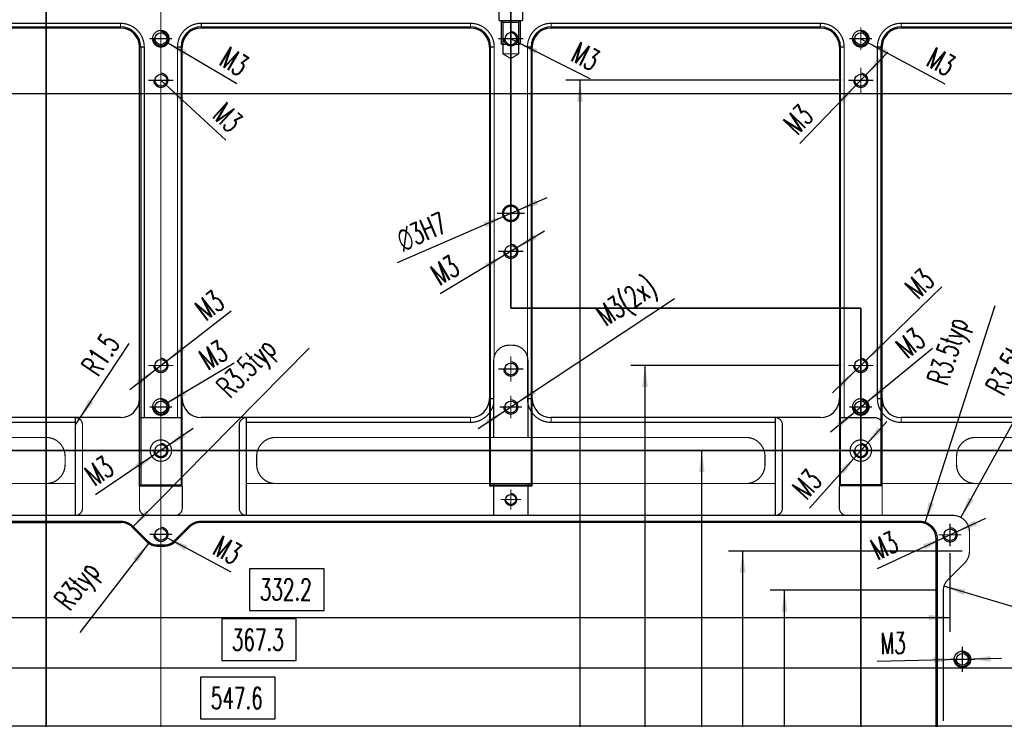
# Model space of a CAD drawing. Header units: millimetres. Extents: x 31 to 872, y 29 to 623.
# Tile 16 of 29: x 362 to 501, y 372 to 470. Entities that reach past the tile are written whole.
import ezdxf

# ---------------------------------------------------------------- set-up
doc = ezdxf.new("R2010")
doc.units = ezdxf.units.MM
for name, pattern in [('DASHED', [15, 7, -8]), ('DOT_CENTER', [14, 12, -1, 0, -1]), ('PHANTOM', [13, 10, -1, 0, -1, 0, -1])]:
    doc.linetypes.add(name, pattern=pattern)
doc.layers.add('1', color=7, linetype='Continuous')
doc.styles.add('CONVERTER_11', font='txt.shx', dxfattribs={"width": 0.63})
doc.dimstyles.new('ME10_DIM_105', dxfattribs={"dimtxt": 4.5, "dimasz": 4.5, "dimexe": 3, "dimexo": 1.5, "dimgap": 1.5, "dimtad": 1, "dimdsep": 46, "dimtxsty": 'CONVERTER_11', "dimsah": 1, "dimcen": 0.09, "dimclrd": 3, "dimclre": 3, "dimclrt": 3, "dimadec": 0, "dimazin": 0, "dimtfac": 1, "dimtdec": 4, "dimtix": 1, "dimtmove": 0, "dimatfit": 3, "dimfxl": 1, "dimtolj": 1, "dimtzin": 0, "dimarcsym": 0})
doc.dimstyles.new('ME10_DIM_106', dxfattribs={"dimtxt": 4.5, "dimasz": 4.5, "dimexe": 3, "dimexo": 1.5, "dimgap": 1.5, "dimtad": 1, "dimdsep": 46, "dimtxsty": 'CONVERTER_11', "dimsah": 1, "dimcen": 0.09, "dimclrd": 3, "dimclre": 3, "dimclrt": 3, "dimadec": 0, "dimazin": 0, "dimtfac": 1, "dimtdec": 4, "dimtix": 1, "dimtmove": 0, "dimatfit": 3, "dimfxl": 1, "dimtolj": 1, "dimtzin": 0, "dimarcsym": 0})
doc.dimstyles.new('ME10_DIM_120', dxfattribs={"dimtxt": 4.5, "dimasz": 4.5, "dimexe": 3, "dimexo": 1.5, "dimgap": 1.5, "dimtad": 1, "dimdsep": 46, "dimtxsty": 'CONVERTER_11', "dimsah": 1, "dimcen": 0.09, "dimclrd": 3, "dimclre": 3, "dimclrt": 3, "dimadec": 0, "dimazin": 0, "dimtfac": 1, "dimtdec": 4, "dimtix": 1, "dimtmove": 0, "dimatfit": 3, "dimfxl": 1, "dimtolj": 1, "dimtzin": 0, "dimarcsym": 0})
doc.dimstyles.new('ME10_DIM_128', dxfattribs={"dimtxt": 4.5, "dimasz": 4.5, "dimexe": 3, "dimexo": 1.5, "dimgap": 1.5, "dimtad": 1, "dimdec": 1, "dimdsep": 46, "dimtxsty": 'CONVERTER_11', "dimsah": 1, "dimcen": 0.09, "dimclrd": 3, "dimclre": 3, "dimclrt": 3, "dimadec": 0, "dimazin": 0, "dimtfac": 1, "dimtdec": 4, "dimtix": 1, "dimtmove": 0, "dimatfit": 3, "dimfxl": 1, "dimtolj": 1, "dimtzin": 0, "dimarcsym": 0})
doc.dimstyles.new('ME10_DIM_130', dxfattribs={"dimtxt": 4.5, "dimasz": 4.5, "dimexe": 3, "dimexo": 1.5, "dimgap": 1.5, "dimtad": 1, "dimdsep": 46, "dimtxsty": 'CONVERTER_11', "dimsah": 1, "dimcen": 0.09, "dimclrd": 3, "dimclre": 3, "dimclrt": 3, "dimadec": 0, "dimazin": 0, "dimtfac": 1, "dimtdec": 4, "dimtix": 1, "dimtmove": 0, "dimatfit": 3, "dimfxl": 1, "dimtolj": 1, "dimtzin": 0, "dimarcsym": 0})
doc.dimstyles.new('ME10_DIM_145', dxfattribs={"dimtxt": 4.5, "dimasz": 4.5, "dimexe": 3, "dimexo": 1.5, "dimgap": 1.5, "dimtad": 1, "dimdsep": 46, "dimtxsty": 'CONVERTER_11', "dimsah": 1, "dimcen": 0.09, "dimclrd": 3, "dimclre": 3, "dimclrt": 3, "dimadec": 0, "dimazin": 0, "dimtfac": 1, "dimtdec": 4, "dimtix": 1, "dimtmove": 0, "dimatfit": 3, "dimfxl": 1, "dimtolj": 1, "dimtzin": 0, "dimarcsym": 0})
doc.dimstyles.new('ME10_DIM_146', dxfattribs={"dimtxt": 4.5, "dimasz": 4.5, "dimexe": 3, "dimexo": 1.5, "dimgap": 1.5, "dimtad": 1, "dimdsep": 46, "dimtxsty": 'CONVERTER_11', "dimsah": 1, "dimcen": 0.09, "dimclrd": 3, "dimclre": 3, "dimclrt": 3, "dimadec": 0, "dimazin": 0, "dimtfac": 1, "dimtdec": 4, "dimtix": 1, "dimtmove": 0, "dimatfit": 3, "dimfxl": 1, "dimtolj": 1, "dimtzin": 0, "dimarcsym": 0})
doc.dimstyles.new('ME10_DIM_149', dxfattribs={"dimtxt": 4.5, "dimasz": 4.5, "dimexe": 3, "dimexo": 1.5, "dimgap": 1.5, "dimtad": 1, "dimdsep": 46, "dimtxsty": 'CONVERTER_11', "dimsah": 1, "dimcen": 0.09, "dimclrd": 3, "dimclre": 3, "dimclrt": 3, "dimadec": 0, "dimazin": 0, "dimtfac": 1, "dimtdec": 4, "dimtix": 1, "dimtmove": 0, "dimatfit": 3, "dimfxl": 1, "dimtolj": 1, "dimtzin": 0, "dimarcsym": 0})
doc.dimstyles.new('ME10_DIM_98', dxfattribs={"dimtxt": 4.5, "dimasz": 4.5, "dimexe": 3, "dimexo": 1.5, "dimgap": 1.5, "dimtad": 1, "dimdec": 1, "dimdsep": 46, "dimtxsty": 'CONVERTER_11', "dimsah": 1, "dimcen": 0.09, "dimclrd": 3, "dimclre": 3, "dimclrt": 3, "dimadec": 0, "dimazin": 0, "dimtfac": 1, "dimtdec": 4, "dimtix": 1, "dimtmove": 0, "dimatfit": 3, "dimfxl": 1, "dimtolj": 1, "dimtzin": 0, "dimarcsym": 0})
doc.dimstyles.get("Standard").update_dxf_attribs({"dimtxt": 0.18, "dimasz": 0.18, "dimexe": 0.18, "dimexo": 0.0625, "dimgap": 0.09, "dimtad": 0, "dimtih": 1, "dimtoh": 1, "dimdec": 4, "dimzin": 0, "dimdsep": 46, "dimtxsty": 'Standard', "dimcen": 0.09, "dimadec": 0, "dimazin": 0, "dimtfac": 1, "dimtdec": 4, "dimtofl": 0, "dimtmove": 0, "dimatfit": 3, "dimfxl": 1, "dimtolj": 1, "dimtzin": 0, "dimarcsym": 0})

# ---------------------------------------------------------------- blocks, each defined once
blk = doc.blocks.new('G-G__11')
at = {"layer": '1', "color": 4, "linetype": 'PHANTOM', "const_width": 0.35}
blk.add_lwpolyline([(263.72, 614.98), (897.59, 614.98)], dxfattribs=at)
blk = doc.blocks.new('C_-C__13')
at = {"layer": '1', "color": 4, "linetype": 'PHANTOM', "const_width": 0.35}
blk.add_lwpolyline([(549.14, 734.64), (549.14, 185.59)], dxfattribs=at)
blk = doc.blocks.new('E8027-24150__34', base_point=(273.17, 207.52))
at = {"color": 7, "linetype": 'Continuous'}
for p, q in [((508.14, 704.14), (564.8, 704.14)), ((564.8, 703.89), (508.14, 703.89)), ((581.8, 704.14), (638.46, 704.14)), ((638.46, 703.89), (581.8, 703.89)), ((655.46, 704.14), (712.12, 704.14)), ((712.12, 703.89), (655.46, 703.89)), ((729.12, 704.14), (785.78, 704.14)), ((785.78, 703.89), (729.12, 703.89)), ((568.8, 625.91), (568.8, 699.89)), ((569.05, 699.89), (569.05, 607.8)), ((577.55, 699.89), (577.55, 607.8)), ((577.8, 625.91), (577.8, 699.89)), ((642.46, 699.89), (642.46, 625.91)), ((642.71, 607.8), (642.71, 699.89)), ((651.21, 699.89), (651.21, 607.8)), ((651.46, 625.91), (651.46, 699.89)), ((716.12, 699.89), (716.12, 625.91)), ((716.37, 607.8), (716.37, 699.89)), ((724.87, 699.89), (724.87, 607.8)), ((725.12, 625.91), (725.12, 699.89)), ((568.8, 621.91), (568.8, 625.91)), ((577.8, 621.91), (577.8, 625.91)), ((642.46, 625.91), (642.46, 607.55)), ((651.46, 607.55), (651.46, 625.91)), ((716.12, 625.91), (716.12, 621.91)), ((725.12, 620.41), (725.12, 625.91)), ((564.8, 621.91), (508.14, 621.91)), ((568.8, 607.55), (568.8, 621.91)), ((577.8, 607.55), (577.8, 621.91)), ((638.46, 621.91), (581.8, 621.91)), ((712.12, 621.91), (655.46, 621.91)), ((716.12, 621.91), (716.12, 607.55)), ((785.78, 621.91), (729.12, 621.91)), ((725.12, 608.05), (725.12, 620.41)), ((568.8, 607.55), (569.05, 607.8)), ((568.8, 607.55), (577.8, 607.55)), ((569.05, 607.8), (577.55, 607.8)), ((577.55, 607.8), (577.8, 607.55)), ((642.71, 607.8), (642.46, 607.55)), ((642.46, 607.55), (651.46, 607.55)), ((642.71, 607.8), (651.21, 607.8)), ((651.21, 607.8), (651.46, 607.55)), ((716.12, 607.55), (716.37, 607.8)), ((725.12, 607.55), (716.12, 607.55)), ((724.87, 607.8), (716.37, 607.8)), ((725.12, 607.55), (724.87, 607.8)), ((725.12, 607.55), (725.12, 608.05)), ((413.6, 599.85), (564.85, 599.85)), ((733, 599.85), (581.75, 599.85)), ((567.33, 598.82), (570.42, 595.73)), ((579.27, 598.82), (576.18, 595.73)), ((572.54, 594.85), (574.06, 594.85)), ((736.5, 549.1), (736.5, 596.35))]:
    blk.add_line(p, q, dxfattribs=at)
at = {"color": 1, "linetype": 'DASHED', "const_width": 0.25}
for points in [[(644.46, 705.45), (644.46, 708.03)], [(649.46, 705.45), (649.46, 708.03)], [(508.14, 704.89), (564.8, 704.89)], [(564.8, 704.14), (564.8, 704.89)], [(581.8, 704.14), (581.8, 704.89)], [(581.8, 704.89), (638.46, 704.89)], [(638.46, 704.14), (638.46, 704.89)], [(644.96, 705.45), (644.46, 705.45)], [(648.96, 705.45), (644.96, 705.45)], [(645.31, 705.1), (644.96, 705.45)], [(648.61, 705.1), (645.31, 705.1)], [(645.31, 700.45), (645.31, 705.1)], [(648.61, 705.1), (648.96, 705.45)], [(648.61, 700.45), (648.61, 705.1)], [(649.46, 705.45), (648.96, 705.45)], [(655.46, 704.89), (712.12, 704.89)], [(655.46, 704.14), (655.46, 704.89)], [(712.12, 704.14), (712.12, 704.89)], [(729.12, 704.14), (729.12, 704.89)], [(729.12, 704.89), (785.78, 704.89)], [(645.31, 698.45), (645.31, 700.45)], [(646.58, 700.45), (645.31, 700.45)], [(648.61, 700.45), (647.34, 700.45)], [(648.61, 698.45), (648.61, 700.45)], [(569.05, 699.89), (569.8, 699.89)], [(569.8, 621.91), (569.8, 699.89)], [(577.55, 699.89), (576.8, 699.89)], [(576.8, 699.89), (576.8, 621.91)], [(642.71, 699.89), (643.46, 699.89)], [(643.46, 699.89), (643.46, 634.74)], [(648.61, 698.45), (645.31, 698.45)], [(646.96, 697.46), (645.31, 698.45)], [(646.96, 697.46), (648.61, 698.45)], [(651.21, 699.89), (650.46, 699.89)], [(650.46, 625.91), (650.46, 699.89)], [(716.37, 699.89), (717.12, 699.89)], [(717.12, 621.91), (717.12, 699.89)], [(724.87, 699.89), (724.12, 699.89)], [(724.12, 699.89), (724.12, 625.91)], [(647.36, 637.15), (646.56, 637.15)], [(643.36, 625.91), (643.36, 633.95)], [(650.56, 633.95), (650.56, 617.75)], [(642.46, 625.91), (643.36, 625.91)], [(643.36, 624.92), (643.36, 625.91)], [(651.46, 625.91), (650.46, 625.91)], [(725.12, 625.91), (724.12, 625.91)], [(643.36, 617.75), (643.36, 624.92)], [(555.3, 621.91), (555.3, 620.91)], [(569.8, 621.91), (568.8, 621.91)], [(576.8, 621.91), (569.8, 621.91)], [(577.8, 621.91), (576.8, 621.91)], [(591.3, 620.91), (591.3, 621.91)], [(638.46, 621.91), (638.46, 620.91)], [(655.46, 620.91), (655.46, 621.91)], [(702.62, 621.91), (702.62, 620.91)], [(717.12, 621.91), (716.12, 621.91)], [(723.62, 621.91), (717.12, 621.91)], [(729.12, 621.91), (729.12, 620.91)], [(555.3, 620.91), (508.14, 620.91)], [(555.3, 620.91), (555.3, 608.05)], [(556.8, 620.41), (556.8, 602.85)], [(589.8, 602.85), (589.8, 620.41)], [(591.3, 608.05), (591.3, 620.91)], [(638.46, 620.91), (591.3, 620.91)], [(702.62, 620.91), (655.46, 620.91)], [(702.62, 620.91), (702.62, 608.05)], [(704.12, 620.41), (704.12, 602.85)], [(785.78, 620.91), (729.12, 620.91)], [(549.14, 617.75), (503.24, 617.75)], [(597.46, 617.75), (643.36, 617.75)], [(650.56, 617.75), (643.36, 617.75)], [(650.56, 617.75), (696.46, 617.75)], [(744.78, 617.75), (790.68, 617.75)], [(553.14, 613.75), (553.14, 612.05)], [(593.46, 613.75), (593.46, 612.05)], [(700.46, 612.05), (700.46, 613.75)], [(740.78, 613.75), (740.78, 612.05)], [(549.14, 608.05), (503.24, 608.05)], [(555.3, 608.05), (549.14, 608.05)], [(555.3, 601.35), (555.3, 608.05)], [(568.8, 602.85), (568.8, 607.55)], [(577.8, 607.55), (577.8, 602.85)], [(597.46, 608.05), (591.3, 608.05)], [(591.3, 601.35), (591.3, 608.05)], [(597.46, 608.05), (643.36, 608.05)], [(650.56, 608.05), (643.36, 608.05)], [(643.36, 601.35), (643.36, 608.05)], [(650.56, 608.05), (696.46, 608.05)], [(650.56, 608.05), (650.56, 601.35)], [(702.62, 608.05), (696.46, 608.05)], [(702.62, 601.35), (702.62, 608.05)], [(716.12, 602.85), (716.12, 607.55)], [(744.78, 608.05), (725.12, 608.05)], [(725.12, 607.55), (725.12, 601.35)], [(744.78, 608.05), (790.68, 608.05)], [(503.24, 601.35), (555.3, 601.35)], [(555.3, 601.35), (570.3, 601.35)], [(570.3, 601.35), (576.3, 601.35)], [(576.3, 601.35), (591.3, 601.35)], [(591.3, 601.35), (643.36, 601.35)], [(643.36, 601.35), (650.56, 601.35)], [(650.56, 601.35), (702.62, 601.35)], [(702.62, 601.35), (717.62, 601.35)], [(717.62, 601.35), (725.12, 601.35)], [(725.12, 601.35), (740, 601.35)], [(564.85, 600.1), (413.6, 600.1)], [(564.85, 599.85), (564.85, 600.1)], [(567.33, 598.82), (567.5, 599)], [(567.5, 599), (570.6, 595.91)], [(579.1, 599), (576, 595.91)], [(579.27, 598.82), (579.1, 599)], [(581.75, 599.85), (581.75, 600.1)], [(581.75, 600.1), (733, 600.1)], [(733, 599.85), (733, 600.1)], [(743.5, 597.85), (743.5, 593.8)], [(570.42, 595.73), (570.6, 595.91)], [(572.54, 594.85), (572.54, 595.1)], [(574.06, 595.1), (572.54, 595.1)], [(574.06, 594.85), (574.06, 595.1)], [(576.18, 595.73), (576, 595.91)], [(736.5, 596.35), (736.75, 596.35)], [(736.75, 596.35), (736.75, 548.85)], [(738.88, 587.73), (742.47, 591.32)], [(738, 558.05), (738, 585.61)]]:
    blk.add_lwpolyline(points, dxfattribs=at)
for points in [[(569.8, 699.89, 0.414214), (564.8, 704.89, 0.414214)], [(581.8, 704.89, 0.414214), (576.8, 699.89, 0.414214)], [(643.46, 699.89, 0.414214), (638.46, 704.89, 0.414214)], [(655.46, 704.89, 0.414214), (650.46, 699.89, 0.414214)], [(717.12, 699.89, 0.414214), (712.12, 704.89, 0.414214)], [(729.12, 704.89, 0.414214), (724.12, 699.89, 0.414214)], [(646.56, 637.15, 0.342564), (643.46, 634.74, 0.342564)], [(650.56, 633.95, 0.414214), (647.36, 637.15, 0.414214)], [(643.46, 634.74, 0.062746), (643.36, 633.95, 0.062746)], [(650.46, 625.91, 0.414214), (655.46, 620.91, 0.414214)], [(724.12, 625.91, 0.414214), (729.12, 620.91, 0.414214)], [(638.46, 620.91, 0.356682), (643.36, 624.92, 0.356682)], [(556.8, 620.41, 0.414214), (555.3, 621.91, 0.414214)], [(591.3, 621.91, 0.414214), (589.8, 620.41, 0.414214)], [(704.12, 620.41, 0.414214), (702.62, 621.91, 0.414214)], [(725.12, 620.41, 0.414214), (723.62, 621.91, 0.414214)], [(553.14, 613.75, 0.414214), (549.14, 617.75, 0.414214)], [(597.46, 617.75, 0.414214), (593.46, 613.75, 0.414214)], [(700.46, 613.75, 0.414214), (696.46, 617.75, 0.414214)], [(744.78, 617.75, 0.414214), (740.78, 613.75, 0.414214)], [(549.14, 608.05, 0.414214), (553.14, 612.05, 0.414214)], [(593.46, 612.05, 0.414214), (597.46, 608.05, 0.414214)], [(696.46, 608.05, 0.414214), (700.46, 612.05, 0.414214)], [(740.78, 612.05, 0.414214), (744.78, 608.05, 0.414214)], [(555.3, 601.35, 0.414214), (556.8, 602.85, 0.414214)], [(568.8, 602.85, 0.414214), (570.3, 601.35, 0.414214)], [(576.3, 601.35, 0.414214), (577.8, 602.85, 0.414214)], [(589.8, 602.85, 0.414214), (591.3, 601.35, 0.414214)], [(702.62, 601.35, 0.414214), (704.12, 602.85, 0.414214)], [(716.12, 602.85, 0.414214), (717.62, 601.35, 0.414214)], [(743.5, 597.85, 0.414214), (740, 601.35, 0.414214)], [(567.5, 599, 0.198912), (564.85, 600.1, 0.198912)], [(581.75, 600.1, 0.198912), (579.1, 599, 0.198912)], [(736.75, 596.35, 0.414214), (733, 600.1, 0.414214)], [(570.6, 595.91, 0.198912), (572.54, 595.1, 0.198912)], [(574.06, 595.1, 0.198912), (576, 595.91, 0.198912)], [(742.47, 591.32, 0.198912), (743.5, 593.8, 0.198912)], [(738.88, 587.73, 0.198912), (738, 585.61, 0.198912)]]:
    blk.add_lwpolyline(points, format="xyb", dxfattribs=at)
at = {"color": 3, "linetype": 'Continuous', "const_width": 0.25}
for points in [[(564.8, 703.89), (564.8, 704.14)], [(581.8, 703.89), (581.8, 704.14)], [(638.46, 704.14), (638.46, 703.89)], [(655.46, 703.89), (655.46, 704.14)], [(712.12, 704.14), (712.12, 703.89)], [(729.12, 704.14), (729.12, 703.89)], [(569.05, 699.89), (568.8, 699.89)], [(577.55, 699.89), (577.8, 699.89)], [(642.71, 699.89), (642.46, 699.89)], [(651.21, 699.89), (651.46, 699.89)], [(716.37, 699.89), (716.12, 699.89)], [(725.12, 699.89), (724.87, 699.89)]]:
    blk.add_lwpolyline(points, dxfattribs=at)
at = {"color": 1, "linetype": 'DASHED', "const_width": 0.25}
for points in [[(571.55, 701.64, 1), (575.05, 701.64, 1)], [(718.87, 701.64, 1), (722.37, 701.64, 1)], [(645.21, 664.9, 1), (648.71, 664.9, 1)], [(645.46, 664.9, 1), (648.46, 664.9, 1)], [(571.55, 624.16, 1), (575.05, 624.16, 1)], [(718.87, 624.16, 1), (722.37, 624.16, 1)], [(571.05, 614.98, 1), (575.55, 614.98, 1)], [(572.05, 614.98, 1), (574.55, 614.98, 1)], [(718.37, 614.98, 1), (722.87, 614.98, 1)], [(719.37, 614.98, 1), (721.87, 614.98, 1)]]:
    blk.add_lwpolyline(points, format="xyb", close=True, dxfattribs=at)
at = {"color": 7, "linetype": 'Continuous'}
for centre, radius in [((573.3, 701.64), 1.25), ((720.62, 701.64), 1.25), ((573.3, 692.9), 1.25), ((720.62, 692.9), 1.25), ((646.96, 656.9), 1.25), ((573.3, 632.9), 1.25), ((646.96, 632.16), 1.25), ((720.62, 632.9), 1.25), ((573.3, 624.16), 1.25), ((646.96, 624.16), 1.25), ((720.62, 624.16), 1.25), ((646.96, 604.7), 1.05), ((573.3, 597.35), 1.25), ((739.4, 597.25), 1.25), ((742, 571.05), 1.75), ((742, 571.05), 1.25)]:
    blk.add_circle(centre, radius, dxfattribs=at)
for centre, radius, start, end in [((564.8, 699.89), 4.25, 0, 90), ((564.8, 699.89), 4, 0, 90), ((581.8, 699.89), 4.25, 90, 180), ((581.8, 699.89), 4, 90, 180), ((638.46, 699.89), 4.25, 0, 90), ((638.46, 699.89), 4, 0, 90), ((646.96, 701.64), 1.25, 0, 252.1758), ((655.46, 699.89), 4.25, 90, 180), ((655.46, 699.89), 4, 90, 180), ((712.12, 699.89), 4.25, 0, 90), ((712.12, 699.89), 4, 0, 90), ((729.12, 699.89), 4.25, 90, 180), ((729.12, 699.89), 4, 90, 180), ((646.96, 701.64), 1.25, 287.8242, 0), ((646.96, 701.64), 1.25, 252.1758, 287.8242), ((564.8, 625.91), 4, 270, 0), ((581.8, 625.91), 4, 180, 270), ((638.46, 625.91), 4, 270, 0), ((655.46, 625.91), 4, 180, 270), ((712.12, 625.91), 4, 270, 0), ((729.12, 625.91), 4, 180, 270), ((564.85, 596.35), 3.5, 45, 90), ((581.75, 596.35), 3.5, 90, 135), ((733, 596.35), 3.5, 0, 90), ((572.54, 597.85), 3, 225, 270), ((574.06, 597.85), 3, 270, 315)]:
    blk.add_arc(centre, radius, start, end, dxfattribs=at)
at = {"layer": '1', "color": 1, "linetype": 'DOT_CENTER', "const_width": 0.25}
for points in [[(573.3, 736.79), (573.3, 466.05)], [(646.96, 726.04), (646.96, 696.07)], [(573.3, 704.01), (573.3, 699.26)], [(720.62, 704.01), (720.62, 699.26)], [(575.67, 701.64), (570.92, 701.64)], [(649.61, 701.64), (644.31, 701.64)], [(722.99, 701.64), (718.24, 701.64)], [(573.3, 695.55), (573.3, 690.25)], [(720.62, 695.55), (720.62, 690.25)], [(575.95, 692.9), (570.65, 692.9)], [(723.27, 692.9), (717.97, 692.9)], [(646.96, 667.83), (646.96, 661.98)], [(649.88, 664.9), (644.03, 664.9)], [(646.96, 659.55), (646.96, 654.25)], [(649.61, 656.9), (644.31, 656.9)], [(573.3, 635.55), (573.3, 630.25)], [(646.96, 634.81), (646.96, 629.51)], [(720.62, 635.55), (720.62, 630.25)], [(575.95, 632.9), (570.65, 632.9)], [(649.61, 632.16), (644.31, 632.16)], [(723.27, 632.9), (717.97, 632.9)], [(573.3, 626.53), (573.3, 621.78)], [(646.96, 626.53), (646.96, 621.78)], [(720.62, 626.53), (720.62, 621.78)], [(575.67, 624.16), (570.92, 624.16)], [(649.33, 624.16), (644.58, 624.16)], [(722.99, 624.16), (718.24, 624.16)], [(573.3, 618.45), (573.3, 611.5)], [(720.62, 618.45), (720.62, 611.5)], [(576.77, 614.98), (569.82, 614.98)], [(724.09, 614.98), (717.14, 614.98)], [(646.96, 606.85), (646.96, 602.54)], [(649.11, 604.7), (644.8, 604.7)], [(739.4, 599.62), (739.4, 594.87)], [(575.67, 597.35), (570.92, 597.35)], [(741.77, 597.25), (737.02, 597.25)], [(742, 573.7), (742, 568.4)], [(744.65, 571.05), (739.35, 571.05)]]:
    blk.add_lwpolyline(points, dxfattribs=at)
at = {"layer": '1', "color": 1, "linetype": 'DASHED', "const_width": 0.25}
for points in [[(644.96, 705.45), (644.96, 700.45)], [(648.96, 705.45), (648.96, 700.45)], [(645.31, 700.45), (644.96, 700.45)], [(648.61, 700.45), (648.96, 700.45)]]:
    blk.add_lwpolyline(points, dxfattribs=at)
at = {"layer": '1', "color": 3, "linetype": 'Continuous', "const_width": 0.25}
for points in [[(571.8, 701.64, 2.414214), (573.3, 703.14, 2.414214)], [(645.46, 701.64, 2.414214), (646.96, 703.14, 2.414214)], [(719.12, 701.64, 2.414214), (720.62, 703.14, 2.414214)], [(571.8, 692.9, 2.414214), (573.3, 694.4, 2.414214)], [(719.12, 692.9, 2.414214), (720.62, 694.4, 2.414214)], [(645.46, 656.9, 2.414214), (646.96, 658.4, 2.414214)], [(571.8, 632.9, 2.414214), (573.3, 634.4, 2.414214)], [(719.12, 632.9, 2.414214), (720.62, 634.4, 2.414214)], [(645.46, 632.16, 2.414214), (646.96, 633.66, 2.414214)], [(571.8, 624.16, 2.414214), (573.3, 625.66, 2.414214)], [(645.46, 624.16, 2.414214), (646.96, 625.66, 2.414214)], [(719.12, 624.16, 2.414214), (720.62, 625.66, 2.414214)], [(645.71, 604.7, 2.414214), (646.96, 605.95, 2.414214)], [(571.8, 597.35, 2.414214), (573.3, 598.85, 2.414214)], [(737.9, 597.25, 2.414214), (739.4, 598.75, 2.414214)], [(740.5, 571.05, 2.414214), (742, 572.55, 2.414214)]]:
    blk.add_lwpolyline(points, format="xyb", dxfattribs=at)
at = {"layer": '1', "color": 1, "linetype": 'DASHED', "const_width": 0.25}
for points in [[(571.8, 614.98, 2.414214), (573.3, 616.48, 2.414214)], [(719.12, 614.98, 2.414214), (720.62, 616.48, 2.414214)]]:
    blk.add_lwpolyline(points, format="xyb", dxfattribs=at)
blk = doc.blocks.new('*D123')
at = {"layer": '1', "color": 3, "linetype": 'Continuous'}
for p, q in [((742, 593.8), (692.76, 593.8)), ((695.76, 593.8), (695.76, 334.25)), ((742, 334.25), (692.76, 334.25))]:
    blk.add_line(p, q, dxfattribs=at)
at = {"layer": '1', "color": 3}
for points in [[(696.35, 589.3), (695.17, 589.3), (695.76, 593.8)], [(695.17, 338.75), (696.35, 338.75), (695.76, 334.25)]]:
    blk.add_solid(points, dxfattribs=at)
at = {"layer": '1', "color": 3, "insert": (694.26, 450.21), "char_height": 4.5, "attachment_point": 7, "rotation": 90, "line_spacing_factor": 0.60024, "style": 'CONVERTER_11'}
blk.add_mtext('259.5', dxfattribs=at)
blk = doc.blocks.new('*D130')
at = {"layer": '1', "color": 3, "linetype": 'Continuous'}
for p, q in [((739.4, 593.37), (739.4, 576.86)), ((407.2, 588.17), (407.2, 576.86)), ((407.2, 579.86), (739.4, 579.86))]:
    blk.add_line(p, q, dxfattribs=at)
at = {"layer": '1', "color": 3}
for points in [[(411.7, 580.45), (411.7, 579.27), (407.2, 579.86)], [(734.9, 579.27), (734.9, 580.45), (739.4, 579.86)]]:
    blk.add_solid(points, dxfattribs=at)
at = {"layer": '1', "color": 3, "insert": (594.12, 583.5), "char_height": 4.5, "attachment_point": 7, "rotation": 0.0001, "line_spacing_factor": 0.60024, "style": 'CONVERTER_11'}
blk.add_mtext('332.2', dxfattribs=at)
blk = doc.blocks.new('*D131')
at = {"layer": '1', "color": 3, "linetype": 'Continuous'}
for p, q in [((389.65, 593.37), (389.65, 566.29)), ((756.95, 593.37), (756.95, 566.29)), ((389.65, 569.29), (756.95, 569.29))]:
    blk.add_line(p, q, dxfattribs=at)
at = {"layer": '1', "color": 3}
for points in [[(394.15, 569.89), (394.15, 568.7), (389.65, 569.29)], [(752.45, 568.7), (752.45, 569.89), (756.95, 569.29)]]:
    blk.add_solid(points, dxfattribs=at)
at = {"layer": '1', "color": 3, "insert": (588.24, 572.93), "char_height": 4.5, "attachment_point": 7, "rotation": 0.0001, "line_spacing_factor": 0.60024, "style": 'CONVERTER_11'}
blk.add_mtext('367.3', dxfattribs=at)
blk = doc.blocks.new('*D145')
at = {"layer": '1', "color": 3, "linetype": 'Continuous'}
for p, q in [((299.5, 593.37), (299.5, 554.03)), ((847.1, 593.37), (847.1, 554.03)), ((847.1, 557.03), (299.5, 557.03))]:
    blk.add_line(p, q, dxfattribs=at)
at = {"layer": '1', "color": 3}
for points in [[(304, 557.62), (304, 556.43), (299.5, 557.03)], [(842.6, 556.43), (842.6, 557.62), (847.1, 557.03)]]:
    blk.add_solid(points, dxfattribs=at)
at = {"layer": '1', "color": 3, "insert": (583.8, 560.66), "char_height": 4.5, "attachment_point": 7, "rotation": 0.0001, "line_spacing_factor": 0.60024, "style": 'CONVERTER_11'}
blk.add_mtext('547.6', dxfattribs=at)
blk = doc.blocks.new('*D153')
at = {"layer": '1', "color": 3, "linetype": 'Continuous'}
for p, q in [((736.5, 585.61), (701.56, 585.61)), ((704.56, 346.49), (704.56, 585.61)), ((736.5, 346.49), (701.56, 346.49))]:
    blk.add_line(p, q, dxfattribs=at)
at = {"layer": '1', "color": 3}
for points in [[(705.15, 581.11), (703.97, 581.11), (704.56, 585.61)], [(703.97, 350.99), (705.15, 350.99), (704.56, 346.49)]]:
    blk.add_solid(points, dxfattribs=at)
at = {"layer": '1', "color": 3, "insert": (703.06, 451.09), "char_height": 4.5, "attachment_point": 7, "rotation": 90, "line_spacing_factor": 0.60024, "style": 'CONVERTER_11'}
blk.add_mtext('239.1', dxfattribs=at)
blk = doc.blocks.new('*D155')
at = {"layer": '1', "color": 3, "linetype": 'Continuous'}
for p, q in [((869.64, 690.05), (124.34, 690.05)), ((127.34, 690.05), (127.34, 242.05)), ((280.36, 242.05), (124.34, 242.05))]:
    blk.add_line(p, q, dxfattribs=at)
at = {"layer": '1', "color": 3}
for points in [[(127.93, 685.55), (126.74, 685.55), (127.34, 690.05)], [(126.74, 246.55), (127.93, 246.55), (127.34, 242.05)]]:
    blk.add_solid(points, dxfattribs=at)
at = {"layer": '1', "color": 3, "insert": (123.7, 462.27), "char_height": 4.5, "attachment_point": 7, "rotation": 90, "line_spacing_factor": 0.60024, "style": 'CONVERTER_11'}
blk.add_mtext('448', dxfattribs=at)
blk = doc.blocks.new('*D170')
at = {"layer": '1', "color": 3, "linetype": 'Continuous'}
for p, q in [((716.47, 632.9), (672.21, 632.9)), ((675.21, 299.2), (675.21, 632.9)), ((716.47, 299.2), (672.21, 299.2))]:
    blk.add_line(p, q, dxfattribs=at)
at = {"layer": '1', "color": 3}
for points in [[(675.8, 628.4), (674.61, 628.4), (675.21, 632.9)], [(674.61, 303.7), (675.8, 303.7), (675.21, 299.2)]]:
    blk.add_solid(points, dxfattribs=at)
at = {"layer": '1', "color": 3, "insert": (671.57, 439.06), "char_height": 4.5, "attachment_point": 7, "rotation": 90, "line_spacing_factor": 0.60024, "style": 'CONVERTER_11'}
blk.add_mtext('333.7', dxfattribs=at)
blk = doc.blocks.new('*D171')
at = {"layer": '1', "color": 3, "linetype": 'Continuous'}
for p, q in [((715.64, 614.98), (684.17, 614.98)), ((687.17, 317.12), (687.17, 614.98)), ((715.64, 317.12), (684.17, 317.12))]:
    blk.add_line(p, q, dxfattribs=at)
at = {"layer": '1', "color": 3}
for points in [[(687.76, 610.48), (686.57, 610.48), (687.17, 614.98)], [(686.57, 321.62), (687.76, 321.62), (687.17, 317.12)]]:
    blk.add_solid(points, dxfattribs=at)
at = {"layer": '1', "color": 3, "insert": (683.53, 441.26), "char_height": 4.5, "attachment_point": 7, "rotation": 90, "line_spacing_factor": 0.60024, "style": 'CONVERTER_11'}
blk.add_mtext('297.86', dxfattribs=at)
blk = doc.blocks.new('*D174')
at = {"layer": '1', "color": 3, "linetype": 'Continuous'}
for p, q in [((716.47, 692.9), (658.51, 692.9)), ((661.51, 692.9), (661.51, 239.2)), ((716.47, 239.2), (658.51, 239.2))]:
    blk.add_line(p, q, dxfattribs=at)
at = {"layer": '1', "color": 3}
for points in [[(662.1, 688.4), (660.92, 688.4), (661.51, 692.9)], [(660.92, 243.7), (662.1, 243.7), (661.51, 239.2)]]:
    blk.add_solid(points, dxfattribs=at)
at = {"layer": '1', "color": 3, "insert": (657.87, 441.65), "char_height": 4.5, "attachment_point": 7, "rotation": 90, "line_spacing_factor": 0.60024, "style": 'CONVERTER_11'}
blk.add_mtext('453.7', dxfattribs=at)
blk = doc.blocks.new('*D175')
at = {"layer": '1', "color": 3, "linetype": 'Continuous'}
blk.add_line((567.31, 598.84), (604.5, 636.51), dxfattribs=at)
at = {"layer": '1', "color": 3}
blk.add_solid([(570.05, 602.46), (570.89, 601.63), (567.31, 598.84)], dxfattribs=at)
at = {"layer": '1', "color": 3, "insert": (587.13, 622.97), "char_height": 4.5, "attachment_point": 7, "rotation": 45.3641, "line_spacing_factor": 0.60024, "style": 'CONVERTER_11'}
blk.add_mtext('\\C3; R\\C3;3.5\\C3;typ', dxfattribs=at)
blk = doc.blocks.new('*D176')
at = {"layer": '1', "color": 3, "linetype": 'Continuous'}
blk.add_line((570.71, 595.47), (556.26, 576.7), dxfattribs=at)
at = {"layer": '1', "color": 3}
blk.add_solid([(568.44, 591.55), (567.5, 592.27), (570.71, 595.47)], dxfattribs=at)
at = {"layer": '1', "color": 3, "insert": (553.75, 578.12), "char_height": 4.5, "attachment_point": 7, "rotation": 52.4044, "line_spacing_factor": 0.60024, "style": 'CONVERTER_11'}
blk.add_mtext('\\C3; R\\C3;3\\C3;typ', dxfattribs=at)
blk = doc.blocks.new('*D177')
at = {"layer": '1', "color": 3, "linetype": 'Continuous'}
blk.add_line((734.08, 599.68), (748.92, 645.48), dxfattribs=at)
at = {"layer": '1', "color": 3}
blk.add_solid([(734.9, 604.14), (736.03, 603.78), (734.08, 599.68)], dxfattribs=at)
at = {"layer": '1', "color": 3, "insert": (739.48, 625.59), "char_height": 4.5, "attachment_point": 7, "rotation": 72.0516, "line_spacing_factor": 0.60024, "style": 'CONVERTER_11'}
blk.add_mtext('\\C3; R\\C3;3.5\\C3;typ', dxfattribs=at)
blk = doc.blocks.new('*D178')
at = {"layer": '1', "color": 3, "linetype": 'Continuous'}
blk.add_line((775.59, 575.28), (738.13, 586.47), dxfattribs=at)
at = {"layer": '1', "color": 3}
blk.add_solid([(742.61, 585.75), (742.27, 584.61), (738.13, 586.47)], dxfattribs=at)
at = {"layer": '1', "color": 3, "insert": (759.18, 583.15), "char_height": 4.5, "attachment_point": 7, "rotation": 343.3749, "line_spacing_factor": 0.60024, "style": 'CONVERTER_11'}
blk.add_mtext('\\C3; R\\C3;3\\C3;typ', dxfattribs=at)
blk = doc.blocks.new('*D179')
at = {"layer": '1', "color": 3, "linetype": 'Continuous'}
blk.add_line((741.69, 600.92), (763.78, 641.1), dxfattribs=at)
at = {"layer": '1', "color": 3}
blk.add_solid([(743.34, 605.15), (744.37, 604.57), (741.69, 600.92)], dxfattribs=at)
at = {"layer": '1', "color": 3, "insert": (750.76, 623.34), "char_height": 4.5, "attachment_point": 7, "rotation": 61.1954, "line_spacing_factor": 0.60024, "style": 'CONVERTER_11'}
blk.add_mtext('\\C3; R\\C3;3.5\\C3;typ', dxfattribs=at)
blk = doc.blocks.new('*D190')
at = {"layer": '1', "color": 3, "linetype": 'Continuous'}
blk.add_line((555.3, 620.41), (566.66, 637.55), dxfattribs=at)
at = {"layer": '1', "color": 3}
blk.add_solid([(558.12, 625.74), (559.11, 625.08), (556.13, 621.66)], dxfattribs=at)
at = {"layer": '1', "color": 3, "insert": (558.68, 628.22), "char_height": 4.5, "attachment_point": 7, "rotation": 56.4552, "line_spacing_factor": 0.60024, "style": 'CONVERTER_11'}
blk.add_mtext('\\C3; R\\C3;1.5', dxfattribs=at)
blk = doc.blocks.new('*D206')
at = {"layer": '1', "color": 3, "linetype": 'Continuous'}
blk.add_line((589.31, 692.13), (574.59, 700.87), dxfattribs=at)
at = {"layer": '1', "color": 3}
blk.add_solid([(578.76, 699.09), (578.16, 698.07), (574.59, 700.87)], dxfattribs=at)
at = {"layer": '1', "color": 3, "insert": (585.28, 696.27), "char_height": 4.5, "attachment_point": 7, "rotation": 329.2899, "line_spacing_factor": 0.60024, "style": 'CONVERTER_11'}
blk.add_mtext('\\C3;M\\C3;3\\C3;', dxfattribs=at)
blk = doc.blocks.new('*D207')
at = {"layer": '1', "color": 3, "linetype": 'Continuous'}
blk.add_line((588.75, 633.36), (574.59, 624.93), dxfattribs=at)
at = {"layer": '1', "color": 3}
blk.add_solid([(578.15, 627.74), (578.76, 626.72), (574.59, 624.93)], dxfattribs=at)
at = {"layer": '1', "color": 3, "insert": (583.18, 631.8), "char_height": 4.5, "attachment_point": 7, "rotation": 30.7884, "line_spacing_factor": 0.60024, "style": 'CONVERTER_11'}
blk.add_mtext('\\C3;M\\C3;3\\C3;', dxfattribs=at)
blk = doc.blocks.new('*D208')
at = {"layer": '1', "color": 3, "linetype": 'Continuous'}
blk.add_line((588.09, 589.38), (574.62, 596.64), dxfattribs=at)
at = {"layer": '1', "color": 3}
blk.add_solid([(578.86, 595.03), (578.3, 593.98), (574.62, 596.64)], dxfattribs=at)
at = {"layer": '1', "color": 3, "insert": (583.89, 593.35), "char_height": 4.5, "attachment_point": 7, "rotation": 331.6951, "line_spacing_factor": 0.60024, "style": 'CONVERTER_11'}
blk.add_mtext('\\C3;M\\C3;3\\C3;', dxfattribs=at)
blk = doc.blocks.new('*D245')
at = {"layer": '1', "color": 3, "linetype": 'Continuous'}
blk.add_line((646.96, 701.64), (663.6, 693.28), dxfattribs=at)
at = {"layer": '1', "color": 3}
blk.add_solid([(652.59, 699.48), (652.06, 698.42), (648.3, 700.97)], dxfattribs=at)
at = {"layer": '1', "color": 3, "insert": (659.29, 697.13), "char_height": 4.5, "attachment_point": 7, "rotation": 333.3414, "line_spacing_factor": 0.60024, "style": 'CONVERTER_11'}
blk.add_mtext('\\C3;M\\C3;3\\C3;', dxfattribs=at)
blk = doc.blocks.new('*D246')
at = {"layer": '1', "color": 3, "linetype": 'Continuous'}
blk.add_line((720.62, 701.64), (738.32, 692.14), dxfattribs=at)
at = {"layer": '1', "color": 3}
blk.add_solid([(726.19, 699.33), (725.63, 698.28), (721.94, 700.93)], dxfattribs=at)
at = {"layer": '1', "color": 3, "insert": (734.11, 696.1), "char_height": 4.5, "attachment_point": 7, "rotation": 331.7832, "line_spacing_factor": 0.60024, "style": 'CONVERTER_11'}
blk.add_mtext('\\C3;M\\C3;3\\C3;', dxfattribs=at)
blk = doc.blocks.new('*D248')
at = {"layer": '1', "color": 3, "linetype": 'Continuous'}
blk.add_line((640.08, 619.6), (681.45, 647.01), dxfattribs=at)
at = {"layer": '1', "color": 3}
for points in [[(651.63, 627.97), (652.29, 626.98), (648.21, 624.99)], [(642.29, 620.35), (641.63, 621.34), (645.71, 623.33)]]:
    blk.add_solid(points, dxfattribs=at)
at = {"layer": '1', "color": 3, "insert": (667.79, 639.76), "char_height": 4.5, "attachment_point": 7, "rotation": 33.5232, "line_spacing_factor": 0.60024, "style": 'CONVERTER_11'}
blk.add_mtext('\\C3;M\\C3;3\\C3;(2x)', dxfattribs=at)
blk = doc.blocks.new('*D249')
at = {"layer": '1', "color": 3, "linetype": 'Continuous'}
blk.add_line((714.25, 618.92), (735.71, 636.56), dxfattribs=at)
at = {"layer": '1', "color": 3}
for points in [[(724.88, 628.43), (725.63, 627.51), (721.78, 625.11)], [(716.36, 619.89), (715.61, 620.81), (719.46, 623.21)]]:
    blk.add_solid(points, dxfattribs=at)
at = {"layer": '1', "color": 3, "insert": (730.44, 634.17), "char_height": 4.5, "attachment_point": 7, "rotation": 39.4148, "line_spacing_factor": 0.60024, "style": 'CONVERTER_11'}
blk.add_mtext('\\C3;M\\C3;3\\C3;', dxfattribs=at)
blk = doc.blocks.new('*D280')
at = {"layer": '1', "color": 3, "linetype": 'Continuous'}
blk.add_line((750.25, 571.24), (724.05, 570.64), dxfattribs=at)
at = {"layer": '1', "color": 3}
for points in [[(736.02, 570.32), (735.99, 571.5), (740.5, 571.02)], [(747.98, 571.78), (748.01, 570.6), (743.5, 571.08)]]:
    blk.add_solid(points, dxfattribs=at)
at = {"layer": '1', "color": 3, "insert": (724.78, 572.16), "char_height": 4.5, "attachment_point": 7, "rotation": 1.3145, "line_spacing_factor": 0.60024, "style": 'CONVERTER_11'}
blk.add_mtext('\\C3;M\\C3;3\\C3;', dxfattribs=at)
blk = doc.blocks.new('*D283')
at = {"layer": '1', "color": 3, "linetype": 'Continuous'}
blk.add_line((746.89, 600.72), (724.04, 590.14), dxfattribs=at)
at = {"layer": '1', "color": 3}
for points in [[(744.6, 600.31), (745.09, 599.23), (740.76, 597.88)], [(734.2, 594.19), (733.71, 595.27), (738.04, 596.62)]]:
    blk.add_solid(points, dxfattribs=at)
at = {"layer": '1', "color": 3, "insert": (724.1, 591.82), "char_height": 4.5, "attachment_point": 7, "rotation": 24.8438, "line_spacing_factor": 0.60024, "style": 'CONVERTER_11'}
blk.add_mtext('\\C3;M\\C3;3\\C3;', dxfattribs=at)
blk = doc.blocks.new('*D303')
at = {"layer": '1', "color": 3, "linetype": 'Continuous'}
blk.add_line((654.52, 668.19), (623.04, 654.48), dxfattribs=at)
at = {"layer": '1', "color": 3}
for points in [[(652.22, 667.84), (652.7, 666.75), (648.34, 665.5)], [(641.7, 661.96), (641.22, 663.05), (645.58, 664.3)]]:
    blk.add_solid(points, dxfattribs=at)
at = {"layer": '1', "color": 3, "insert": (622.07, 655.7), "char_height": 4.5, "attachment_point": 7, "rotation": 23.5322, "line_spacing_factor": 0.60024, "style": 'CONVERTER_11'}
blk.add_mtext('\\C3; {\\Fgdt;n}\\C3;3\\C3;H7', dxfattribs=at)
blk = doc.blocks.new('*D306')
at = {"layer": '1', "color": 3, "linetype": 'Continuous'}
blk.add_line((654.03, 661.15), (632.1, 647.96), dxfattribs=at)
at = {"layer": '1', "color": 3}
for points in [[(651.8, 660.5), (652.41, 659.49), (648.25, 657.67)], [(642.12, 653.3), (641.51, 654.31), (645.67, 656.13)]]:
    blk.add_solid(points, dxfattribs=at)
at = {"layer": '1', "color": 3, "insert": (631.99, 649.64), "char_height": 4.5, "attachment_point": 7, "rotation": 31.0316, "line_spacing_factor": 0.60024, "style": 'CONVERTER_11'}
blk.add_mtext('\\C3;M\\C3;3\\C3;', dxfattribs=at)
blk = doc.blocks.new('*D307')
at = {"layer": '1', "color": 3, "linetype": 'Continuous'}
blk.add_line((714.69, 627.16), (737.68, 649.43), dxfattribs=at)
at = {"layer": '1', "color": 3}
for points in [[(724.52, 637.5), (725.34, 636.65), (721.7, 633.94)], [(716.72, 628.3), (715.9, 629.15), (719.54, 631.86)]]:
    blk.add_solid(points, dxfattribs=at)
at = {"layer": '1', "color": 3, "insert": (732.63, 646.62), "char_height": 4.5, "attachment_point": 7, "rotation": 44.0892, "line_spacing_factor": 0.60024, "style": 'CONVERTER_11'}
blk.add_mtext('\\C3;M\\C3;3\\C3;', dxfattribs=at)
blk = doc.blocks.new('*D308')
at = {"layer": '1', "color": 3, "linetype": 'Continuous'}
blk.add_line((726.35, 698.84), (707.77, 679.58), dxfattribs=at)
at = {"layer": '1', "color": 3}
for points in [[(724.36, 697.63), (725.21, 696.81), (721.66, 693.98)], [(716.88, 688.17), (716.03, 688.99), (719.58, 691.82)]]:
    blk.add_solid(points, dxfattribs=at)
at = {"layer": '1', "color": 3, "insert": (707.22, 681.18), "char_height": 4.5, "attachment_point": 7, "rotation": 46.0197, "line_spacing_factor": 0.60024, "style": 'CONVERTER_11'}
blk.add_mtext('\\C3;M\\C3;3\\C3;', dxfattribs=at)
blk = doc.blocks.new('*D312')
at = {"layer": '1', "color": 3, "linetype": 'Continuous'}
blk.add_line((573.3, 692.9), (586.96, 680.33), dxfattribs=at)
at = {"layer": '1', "color": 3}
blk.add_solid([(578.12, 689.27), (577.31, 688.4), (574.4, 691.88)], dxfattribs=at)
at = {"layer": '1', "color": 3, "insert": (583.87, 685.22), "char_height": 4.5, "attachment_point": 7, "rotation": 317.3873, "line_spacing_factor": 0.60024, "style": 'CONVERTER_11'}
blk.add_mtext('\\C3;M\\C3;3\\C3;', dxfattribs=at)
blk = doc.blocks.new('*D313')
at = {"layer": '1', "color": 3, "linetype": 'Continuous'}
blk.add_line((566.77, 627.85), (588.12, 644.37), dxfattribs=at)
at = {"layer": '1', "color": 3}
for points in [[(577.68, 637.04), (578.41, 636.1), (574.49, 633.82)], [(568.92, 628.76), (568.19, 629.7), (572.11, 631.98)]]:
    blk.add_solid(points, dxfattribs=at)
at = {"layer": '1', "color": 3, "insert": (582.79, 642.14), "char_height": 4.5, "attachment_point": 7, "rotation": 37.7208, "line_spacing_factor": 0.60024, "style": 'CONVERTER_11'}
blk.add_mtext('\\C3;M\\C3;3\\C3;', dxfattribs=at)
blk = doc.blocks.new('*D314')
at = {"layer": '1', "color": 3, "linetype": 'Continuous'}
blk.add_line((580.13, 619.61), (559.57, 605.67), dxfattribs=at)
at = {"layer": '1', "color": 3}
for points in [[(577.93, 618.84), (578.6, 617.86), (574.54, 615.82)], [(568.67, 611.12), (568, 612.1), (572.06, 614.14)]]:
    blk.add_solid(points, dxfattribs=at)
at = {"layer": '1', "color": 3, "insert": (559.37, 607.34), "char_height": 4.5, "attachment_point": 7, "rotation": 34.1618, "line_spacing_factor": 0.60024, "style": 'CONVERTER_11'}
blk.add_mtext('\\C3;M\\C3;3\\C3;', dxfattribs=at)
blk = doc.blocks.new('*D315')
at = {"layer": '1', "color": 3, "linetype": 'Continuous'}
blk.add_line((726.11, 621.13), (709.8, 602.86), dxfattribs=at)
at = {"layer": '1', "color": 3}
for points in [[(724.17, 619.85), (725.06, 619.06), (721.62, 616.1)], [(717.07, 610.11), (716.18, 610.9), (719.62, 613.86)]]:
    blk.add_solid(points, dxfattribs=at)
at = {"layer": '1', "color": 3, "insert": (709.19, 604.43), "char_height": 4.5, "attachment_point": 7, "rotation": 48.2372, "line_spacing_factor": 0.60024, "style": 'CONVERTER_11'}
blk.add_mtext('\\C3;M\\C3;3\\C3;', dxfattribs=at)
blk = doc.blocks.new('F-F__12')
at = {"layer": '1', "color": 4, "linetype": 'PHANTOM', "const_width": 0.35}
for points in [[(646.96, 745.3), (646.96, 644.92)], [(646.96, 644.92), (720.62, 644.92)], [(720.62, 644.92), (720.62, 290.35)]]:
    blk.add_lwpolyline(points, dxfattribs=at)
at = {"layer": '1', "color": 4, "linetype": 'Continuous', "has_arrowhead": 0}
for points in [[(646.96, 644.92), (646.96, 647.92)], [(646.96, 644.92), (649.96, 644.92)], [(720.62, 644.92), (717.62, 644.92)], [(720.62, 644.92), (720.62, 641.92)]]:
    blk.add_leader(points, dimstyle='Standard', dxfattribs=at)
blk = doc.blocks.new('Front2', base_point=(573.3, 466.05))
at = {"layer": '1', "color": 3}
for points in [[(591.9851, 590.1341), (591.9851, 581.3591), (607.6788, 581.3591), (607.6788, 590.1341)], [(586.1069, 579.568), (586.1069, 570.793), (601.8007, 570.793), (601.8007, 579.568)], [(581.6674, 567.301), (581.6674, 558.526), (597.3611, 558.526), (597.3611, 567.301)]]:
    blk.add_lwpolyline(points, close=True, dxfattribs=at)
blk.add_blockref('E8027-24150__34', (273.175, 207.525))
at = {"layer": '1'}
for name in ['F-F__12', 'C_-C__13', '*D206', '*D245', '*D246', '*D308', '*D312', '*D303', '*D306', '*D307', '*D248', '*D313', '*D177', '*D179', '*D190', '*D249', '*D175', '*D207', '*D315', '*D314', 'G-G__11', '*D283', '*D208', '*D176', '*D178', '*D280']:
    blk.add_blockref(name, (0, 0), dxfattribs=at)
for base, p1, p2, dimstyle, picture, middle in [((661.5092, 692.9), (717.97, 239.2), (717.97, 692.9), 'ME10_DIM_149', '*D174', (655.6217, 447.3577)), ((127.3354, 690.05), (281.86, 242.05), (871.14, 690.05), 'ME10_DIM_130', '*D155', (121.4479, 466.05)), ((675.207, 299.2), (717.97, 632.9), (717.97, 299.2), 'ME10_DIM_145', '*D170', (669.3195, 444.7677)), ((687.1671, 317.12), (717.145, 614.98), (717.145, 317.12), 'ME10_DIM_146', '*D171', (681.2796, 448.3878))]:
    dim = blk.add_linear_dim(base=base, p1=p1, p2=p2, angle=90, dimstyle=dimstyle, dxfattribs=at)
    dim.commit()
    dim.dimension.update_dxf_attribs({"geometry": picture, "text_midpoint": middle, "text_rotation": 90})
for base, p1, p2, dimstyle, picture, middle in [((847.1, 557.026), (299.5, 594.875), (847.1, 594.875), 'ME10_DIM_120', '*D145', (589.5143, 562.9135)), ((389.65, 569.293), (756.95, 594.875), (389.65, 594.875), 'ME10_DIM_106', '*D131', (593.9538, 575.1805)), ((407.2, 579.8591), (739.4, 594.875), (407.2, 589.6725), 'ME10_DIM_105', '*D130', (599.8319, 585.7466))]:
    dim = blk.add_linear_dim(base=base, p1=p1, p2=p2, dimstyle=dimstyle, dxfattribs=at)
    dim.commit()
    dim.dimension.update_dxf_attribs({"geometry": picture, "text_midpoint": middle, "text_rotation": 0.000139})
for p1, p2, distance, dimstyle, picture, middle in [((743.5, 334.25), (743.5, 593.7997), 47.7415, 'ME10_DIM_98', '*D123', (692.0085, 455.9242)), ((738, 585.6074), (738, 346.4926), -33.4394, 'ME10_DIM_128', '*D153', (700.8106, 456.3254))]:
    dim = blk.add_aligned_dim(p1=p1, p2=p2, distance=distance, dimstyle=dimstyle, dxfattribs=at)
    dim.commit()
    dim.dimension.update_dxf_attribs({"geometry": picture, "text_midpoint": middle, "text_rotation": -90})

msp = doc.modelspace()

# ---------------------------------------------------------------- block references
at = {"xscale": 0.66666666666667, "yscale": 0.66666666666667, "zscale": 0.66666666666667}
msp.add_blockref('Front2', (382.2, 310.7), dxfattribs=at)

doc.saveas('drawing.dxf')
